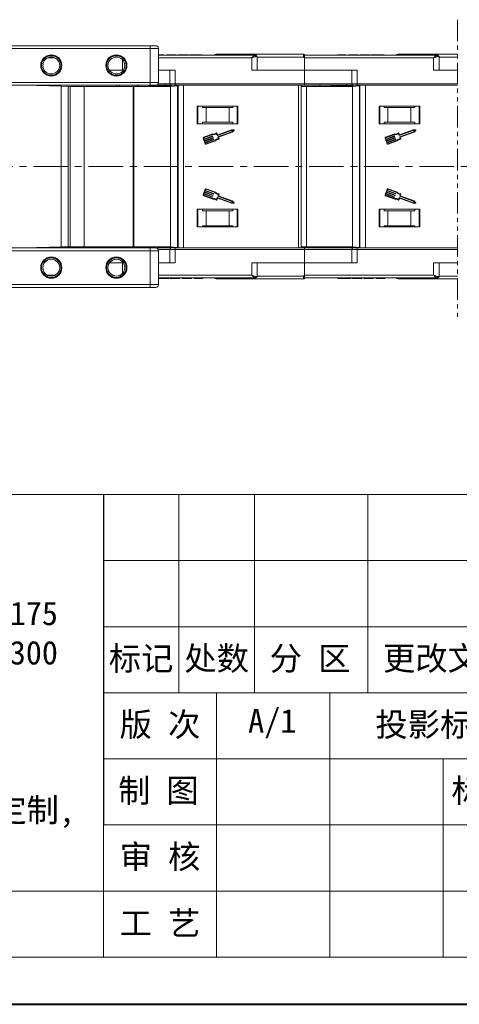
# Model space of a CAD drawing. Header units: millimetres. Extents: x 4144 to 5605, y 218 to 1251.
# Tile 13 of 45: x 4930 to 5092, y 218 to 580. Entities that reach past the tile are written whole.
import ezdxf

# ---------------------------------------------------------------- set-up
doc = ezdxf.new("R2010")
doc.units = ezdxf.units.MM
doc.linetypes.add('CENTERX2', pattern=[20.32, 12.7, -2.54, 2.54, -2.54])
doc.linetypes.add('PHANTOM2', pattern=[31.75, 15.875, -3.175, 3.175, -3.175, 3.175, -3.175])
doc.layers.add('标注线', color=7, linetype='Continuous', lineweight=15)
doc.styles.add('样式 6', font='仿宋_GB2312.ttf')

msp = doc.modelspace()

# ---------------------------------------------------------------- linework, layer by layer
at = {"color": 3, "linetype": 'PHANTOM2', "lineweight": 9, "ltscale": 0.5}
msp.add_line((5091.646, 580.281), (5091.645, 470.355), dxfattribs=at)
at = {"color": 7, "linetype": 'Continuous', "lineweight": 15}
for p, q in [((4978.49, 570.669), (4925.95, 570.669)), ((4925.95, 569.669), (4978.49, 569.669)), ((4978.49, 569.669), (4978.49, 570.669)), ((4978.49, 569.669), (4978.49, 557.169)), ((4981.49, 569.669), (4978.49, 569.669)), ((4981.49, 557.169), (4981.49, 569.669)), ((4940.559, 566.169), (4943.421, 566.169)), ((5016.976, 567.169), (4981.49, 567.169)), ((4981.49, 566.169), (5015.858, 566.169)), ((4981.943, 567.169), (4981.943, 567.369)), ((4983.494, 567.169), (4983.494, 567.369)), ((4983.603, 567.169), (4983.603, 567.369)), ((4984.629, 567.169), (4984.629, 567.369)), ((4985.59, 567.369), (4984.629, 567.369)), ((4985.59, 567.369), (4985.59, 567.169)), ((4987.706, 567.369), (4985.59, 567.369)), ((4987.706, 567.169), (4987.706, 567.369)), ((4988.026, 567.369), (4987.706, 567.369)), ((4988.026, 567.169), (4988.026, 567.369)), ((4992.385, 567.369), (4988.86, 567.369)), ((4988.86, 567.169), (4988.86, 567.369)), ((4992.385, 567.369), (4992.385, 567.169)), ((4992.898, 567.169), (4992.898, 567.369)), ((4995.277, 567.369), (4995.277, 567.169)), ((4997.642, 567.169), (4997.642, 567.369)), ((5015.858, 566.169), (5015.858, 561.669)), ((5017.858, 566.669), (5017.349, 566.669)), ((5017.858, 561.669), (5017.858, 566.669)), ((5035.036, 566.519), (5017.858, 566.519)), ((5034.92, 567.519), (5034.92, 567.519)), ((5035.27, 566.169), (5035.036, 566.519)), ((5083.976, 567.169), (5035.27, 567.169)), ((5035.27, 566.169), (5082.858, 566.169)), ((5035.27, 561.669), (5035.27, 566.169)), ((5047.398, 567.169), (5047.398, 567.369)), ((5048.943, 567.169), (5048.943, 567.369)), ((5050.494, 567.169), (5050.494, 567.369)), ((5050.603, 567.169), (5050.603, 567.369)), ((5052.59, 567.369), (5051.629, 567.369)), ((5051.629, 567.169), (5051.629, 567.369)), ((5052.59, 567.369), (5052.59, 567.169)), ((5054.706, 567.369), (5052.59, 567.369)), ((5054.706, 567.169), (5054.706, 567.369)), ((5055.026, 567.369), (5054.706, 567.369)), ((5055.026, 567.169), (5055.026, 567.369)), ((5059.385, 567.369), (5055.86, 567.369)), ((5055.86, 567.169), (5055.86, 567.369)), ((5059.385, 567.369), (5059.385, 567.169)), ((5059.898, 567.169), (5059.898, 567.369)), ((5062.277, 567.369), (5062.277, 567.169)), ((5064.642, 567.169), (5064.642, 567.369)), ((5082.858, 566.169), (5082.858, 561.669)), ((5084.858, 566.669), (5084.349, 566.669)), ((5084.858, 561.669), (5084.858, 566.669)), ((5091.646, 566.519), (5084.858, 566.519)), ((4968.27, 561.669), (4968.27, 565.52)), ((4963.431, 561.669), (4968.27, 561.669)), ((4968.549, 561.669), (4968.27, 561.669)), ((4968.27, 561.669), (4968.27, 561.318)), ((4987.682, 561.669), (4981.49, 561.669)), ((4985.682, 561.669), (4985.682, 556.669)), ((4987.682, 556.669), (4987.682, 561.669)), ((5015.858, 561.669), (5035.27, 561.669)), ((5054.682, 561.669), (5035.27, 561.669)), ((5035.27, 561.669), (5035.27, 556.669)), ((5052.682, 561.669), (5052.682, 556.669)), ((5054.682, 556.669), (5054.682, 561.669)), ((5082.858, 561.669), (5091.646, 561.669)), ((4978.49, 557.169), (4887.49, 557.169)), ((4978.49, 556.169), (4887.49, 556.169)), ((4932.231, 556.169), (4945.64, 555.792)), ((4933.053, 556.146), (4933.053, 556.169)), ((4933.531, 556.169), (4933.553, 556.167)), ((4933.733, 556.15), (4933.553, 556.167)), ((4933.553, 556.132), (4933.553, 556.167)), ((4934.086, 556.117), (4933.733, 556.15)), ((4933.733, 556.15), (4933.733, 556.127)), ((4945.64, 555.792), (4945.64, 518.669)), ((4948.252, 555.719), (4945.64, 555.792)), ((4948.252, 518.669), (4948.252, 555.719)), ((4948.252, 555.719), (4948.998, 555.719)), ((4948.998, 555.719), (4948.998, 518.669)), ((4954.099, 555.719), (4948.998, 555.719)), ((4954.099, 518.669), (4954.099, 555.719)), ((4972.135, 555.719), (4954.099, 555.719)), ((4966.06, 556.169), (4966.06, 555.719)), ((4967.06, 555.719), (4967.06, 556.169)), ((4972.135, 518.669), (4972.135, 555.719)), ((4972.365, 555.719), (4972.135, 555.719)), ((4972.365, 518.669), (4972.365, 555.719)), ((4985.931, 555.719), (4972.365, 555.719)), ((4973.76, 555.719), (4973.76, 556.169)), ((4974.06, 555.719), (4974.06, 556.169)), ((4977.875, 555.771), (4976.008, 555.719)), ((4977.875, 555.771), (4978.621, 555.792)), ((4977.875, 555.719), (4977.875, 555.771)), ((4981.49, 557.169), (4978.49, 557.169)), ((4978.49, 556.169), (4978.49, 557.169)), ((4990.174, 556.117), (4978.621, 555.792)), ((4978.621, 555.792), (4978.621, 555.719)), ((4985.682, 556.669), (4981.356, 556.669)), ((4987.682, 556.669), (4985.682, 556.669)), ((4988.529, 555.963), (4985.931, 555.719)), ((4985.931, 518.669), (4985.931, 555.719)), ((5035.27, 556.669), (4987.682, 556.669)), ((4987.682, 556.669), (4987.682, 556.169)), ((4987.682, 556.169), (5035.27, 556.169)), ((4988.732, 555.982), (4988.529, 555.963)), ((4988.529, 555.963), (4988.529, 518.669)), ((4990.729, 556.169), (4988.732, 555.982)), ((4988.732, 555.982), (4988.732, 518.669)), ((4990.729, 518.669), (4990.729, 556.169)), ((5033.06, 556.169), (5033.06, 518.669)), ((5034.06, 518.669), (5034.06, 556.169)), ((5036.021, 555.719), (5034.06, 555.719)), ((5035.27, 556.669), (5035.27, 556.169)), ((5052.682, 556.669), (5035.27, 556.669)), ((5036.021, 518.669), (5036.021, 555.719)), ((5052.931, 555.719), (5036.021, 555.719)), ((5040.76, 555.719), (5040.76, 556.169)), ((5041.06, 555.719), (5041.06, 556.169)), ((5044.875, 555.771), (5043.008, 555.719)), ((5044.875, 555.771), (5045.621, 555.792)), ((5044.875, 555.719), (5044.875, 555.771)), ((5057.174, 556.117), (5045.621, 555.792)), ((5045.621, 555.792), (5045.621, 555.719)), ((5054.682, 556.669), (5052.682, 556.669)), ((5055.529, 555.963), (5052.931, 555.719)), ((5052.931, 518.669), (5052.931, 555.719)), ((5091.646, 556.669), (5054.682, 556.669)), ((5054.682, 556.669), (5054.682, 556.169)), ((5054.682, 556.169), (5091.646, 556.169)), ((5055.732, 555.982), (5055.529, 555.963)), ((5055.529, 555.963), (5055.529, 518.669)), ((5057.729, 556.169), (5055.732, 555.982)), ((5055.732, 555.982), (5055.732, 518.669)), ((5057.729, 518.669), (5057.729, 556.169)), ((5010.77, 548.369), (4995.77, 548.369)), ((4995.77, 548.369), (4995.77, 541.869)), ((4996.02, 541.869), (4996.02, 548.369)), ((4997.656, 547.969), (4997.656, 548.369)), ((4997.656, 547.969), (4999.02, 547.969)), ((4999.02, 547.969), (4999.02, 542.469)), ((5007.52, 547.969), (4999.02, 547.969)), ((5007.52, 542.469), (5007.52, 547.969)), ((5007.52, 547.969), (5008.884, 547.969)), ((5008.884, 548.369), (5008.884, 547.969)), ((5010.52, 548.369), (5010.52, 541.869)), ((5010.77, 541.869), (5010.77, 548.369)), ((5077.77, 548.369), (5062.77, 548.369)), ((5062.77, 548.369), (5062.77, 541.869)), ((5063.02, 541.869), (5063.02, 548.369)), ((5064.656, 547.969), (5064.656, 548.369)), ((5064.656, 547.969), (5066.02, 547.969)), ((5066.02, 547.969), (5066.02, 542.469)), ((5074.52, 547.969), (5066.02, 547.969)), ((5074.52, 542.469), (5074.52, 547.969)), ((5074.52, 547.969), (5075.884, 547.969)), ((5075.884, 548.369), (5075.884, 547.969)), ((5077.52, 548.369), (5077.52, 541.869)), ((5077.77, 541.869), (5077.77, 548.369)), ((4995.77, 541.869), (5010.77, 541.869)), ((4997.656, 542.469), (4997.656, 541.869)), ((4999.02, 542.469), (4997.656, 542.469)), ((5007.52, 542.469), (4999.02, 542.469)), ((5008.884, 542.469), (5007.52, 542.469)), ((5008.884, 541.869), (5008.884, 542.469)), ((5062.77, 541.869), (5077.77, 541.869)), ((5064.656, 542.469), (5064.656, 541.869)), ((5066.02, 542.469), (5064.656, 542.469)), ((5074.52, 542.469), (5066.02, 542.469)), ((5075.884, 542.469), (5074.52, 542.469)), ((5075.884, 541.869), (5075.884, 542.469)), ((5001.541, 538.183), (4998.144, 536.941)), ((4998.207, 536.77), (5001.551, 537.992)), ((5001.383, 537.445), (4998.278, 536.31)), ((4998.34, 536.139), (5001.445, 537.274)), ((5001.473, 537.332), (5001.441, 537.418)), ((5002.904, 538.314), (5003.146, 537.652)), ((5003.255, 537.886), (5003.028, 538.506)), ((5003.205, 537.625), (5008.365, 539.511)), ((5008.338, 539.695), (5003.313, 537.859)), ((5003.365, 537.053), (5003.607, 536.39)), ((5008.553, 538.997), (5003.392, 537.111)), ((5003.583, 536.987), (5008.651, 538.838)), ((5003.826, 536.324), (5003.583, 536.987)), ((5009.288, 539.646), (5008.338, 539.695)), ((5008.365, 539.511), (5009.064, 539.475)), ((5009.064, 539.475), (5008.553, 538.997)), ((5008.651, 538.838), (5009.345, 539.488)), ((5068.541, 538.183), (5065.144, 536.941)), ((5065.207, 536.77), (5068.551, 537.992)), ((5068.383, 537.445), (5065.278, 536.31)), ((5065.34, 536.139), (5068.445, 537.274)), ((5068.473, 537.332), (5068.441, 537.418)), ((5069.904, 538.314), (5070.146, 537.652)), ((5070.255, 537.886), (5070.028, 538.506)), ((5070.205, 537.625), (5075.365, 539.511)), ((5075.338, 539.695), (5070.313, 537.859)), ((5070.365, 537.053), (5070.607, 536.39)), ((5075.553, 538.997), (5070.392, 537.111)), ((5070.583, 536.987), (5075.651, 538.838)), ((5070.826, 536.324), (5070.583, 536.987)), ((5076.288, 539.646), (5075.338, 539.695)), ((5075.365, 539.511), (5076.064, 539.475)), ((5076.064, 539.475), (5075.553, 538.997)), ((5075.651, 538.838), (5076.345, 539.488)), ((4945.64, 533.669), (4945.64, 496.546)), ((4948.252, 496.619), (4948.252, 533.669)), ((4948.998, 533.669), (4948.998, 496.619)), ((4954.099, 496.619), (4954.099, 533.669)), ((4972.135, 496.619), (4972.135, 533.669)), ((4972.365, 496.619), (4972.365, 533.669)), ((4985.931, 496.619), (4985.931, 533.669)), ((4988.529, 533.669), (4988.529, 496.375)), ((4988.732, 533.669), (4988.732, 496.356)), ((4990.729, 496.169), (4990.729, 533.669)), ((4997.981, 536.59), (4998.732, 534.535)), ((4998.278, 536.31), (4998.152, 536.653)), ((4998.497, 535.711), (4998.34, 536.139)), ((5001.602, 536.845), (4998.497, 535.711)), ((4998.559, 535.539), (5001.664, 536.674)), ((4998.716, 535.111), (4998.559, 535.539)), ((5001.821, 536.246), (4998.716, 535.111)), ((4998.778, 534.94), (5001.883, 536.074)), ((4998.904, 534.597), (4998.778, 534.94)), ((5002.364, 535.764), (4999.021, 534.543)), ((4999.083, 534.371), (5002.48, 535.613)), ((5001.692, 536.732), (5001.66, 536.818)), ((5001.911, 536.133), (5001.879, 536.218)), ((5033.06, 533.669), (5033.06, 496.169)), ((5034.06, 496.169), (5034.06, 533.669)), ((5036.021, 496.619), (5036.021, 533.669)), ((5052.931, 496.619), (5052.931, 533.669)), ((5055.529, 533.669), (5055.529, 496.375)), ((5055.732, 533.669), (5055.732, 496.356)), ((5057.729, 496.169), (5057.729, 533.669)), ((5064.981, 536.59), (5065.732, 534.535)), ((5065.278, 536.31), (5065.152, 536.653)), ((5065.497, 535.711), (5065.34, 536.139)), ((5068.602, 536.845), (5065.497, 535.711)), ((5065.559, 535.539), (5068.664, 536.674)), ((5065.716, 535.111), (5065.559, 535.539)), ((5068.821, 536.246), (5065.716, 535.111)), ((5065.778, 534.94), (5068.883, 536.074)), ((5065.904, 534.597), (5065.778, 534.94)), ((5069.364, 535.764), (5066.021, 534.543)), ((5066.083, 534.371), (5069.48, 535.613)), ((5068.692, 536.732), (5068.66, 536.818)), ((5068.911, 536.133), (5068.879, 536.218)), ((4998.732, 517.803), (4997.981, 515.748)), ((4998.144, 515.397), (5001.541, 514.155)), ((4998.278, 516.028), (4998.152, 515.685)), ((4998.207, 515.568), (5001.551, 514.346)), ((5001.383, 514.893), (4998.278, 516.028)), ((4998.497, 516.627), (4998.34, 516.199)), ((4998.34, 516.199), (5001.445, 515.064)), ((5001.602, 515.493), (4998.497, 516.627)), ((4998.716, 517.227), (4998.559, 516.799)), ((4998.559, 516.799), (5001.664, 515.664)), ((5001.821, 516.092), (4998.716, 517.227)), ((4998.904, 517.741), (4998.778, 517.398)), ((4998.778, 517.398), (5001.883, 516.264)), ((5002.364, 516.573), (4999.021, 517.795)), ((5002.48, 516.725), (4999.083, 517.967)), ((5001.692, 515.606), (5001.66, 515.52)), ((5001.911, 516.205), (5001.879, 516.12)), ((5003.365, 515.285), (5003.607, 515.948)), ((5008.553, 513.341), (5003.392, 515.227)), ((5003.583, 515.351), (5003.826, 516.014)), ((5008.651, 513.5), (5003.583, 515.351)), ((5065.732, 517.803), (5064.981, 515.748)), ((5065.144, 515.397), (5068.541, 514.155)), ((5065.278, 516.028), (5065.152, 515.685)), ((5065.207, 515.568), (5068.551, 514.346)), ((5068.383, 514.893), (5065.278, 516.028)), ((5065.497, 516.627), (5065.34, 516.199)), ((5065.34, 516.199), (5068.445, 515.064)), ((5068.602, 515.493), (5065.497, 516.627)), ((5065.716, 517.227), (5065.559, 516.799)), ((5065.559, 516.799), (5068.664, 515.664)), ((5068.821, 516.092), (5065.716, 517.227)), ((5065.904, 517.741), (5065.778, 517.398)), ((5065.778, 517.398), (5068.883, 516.264)), ((5069.364, 516.573), (5066.021, 517.795)), ((5069.48, 516.725), (5066.083, 517.967)), ((5068.692, 515.606), (5068.66, 515.52)), ((5068.911, 516.205), (5068.879, 516.12)), ((5070.365, 515.285), (5070.607, 515.948)), ((5075.553, 513.341), (5070.392, 515.227)), ((5070.583, 515.351), (5070.826, 516.014)), ((5075.651, 513.5), (5070.583, 515.351)), ((5001.473, 515.006), (5001.441, 514.92)), ((5002.904, 514.024), (5003.146, 514.686)), ((5003.028, 513.832), (5003.255, 514.452)), ((5003.205, 514.713), (5008.365, 512.827)), ((5003.313, 514.479), (5008.338, 512.643)), ((5008.338, 512.643), (5009.288, 512.692)), ((5008.365, 512.827), (5009.064, 512.863)), ((5009.064, 512.863), (5008.553, 513.341)), ((5009.345, 512.85), (5008.651, 513.5)), ((5068.473, 515.006), (5068.441, 514.92)), ((5069.904, 514.024), (5070.146, 514.686)), ((5070.028, 513.832), (5070.255, 514.452)), ((5070.205, 514.713), (5075.365, 512.827)), ((5070.313, 514.479), (5075.338, 512.643)), ((5075.338, 512.643), (5076.288, 512.692)), ((5075.365, 512.827), (5076.064, 512.863)), ((5076.064, 512.863), (5075.553, 513.341)), ((5076.345, 512.85), (5075.651, 513.5)), ((5010.77, 510.469), (4995.77, 510.469)), ((4995.77, 510.469), (4995.77, 503.969)), ((4996.02, 503.969), (4996.02, 510.469)), ((4997.656, 510.469), (4997.656, 509.869)), ((4997.656, 509.869), (4999.02, 509.869)), ((4999.02, 509.869), (4999.02, 504.369)), ((4999.02, 509.869), (5007.52, 509.869)), ((5007.52, 504.369), (5007.52, 509.869)), ((5007.52, 509.869), (5008.884, 509.869)), ((5008.884, 509.869), (5008.884, 510.469)), ((5010.52, 510.469), (5010.52, 503.969)), ((5010.77, 503.969), (5010.77, 510.469)), ((5077.77, 510.469), (5062.77, 510.469)), ((5062.77, 510.469), (5062.77, 503.969)), ((5063.02, 503.969), (5063.02, 510.469)), ((5064.656, 510.469), (5064.656, 509.869)), ((5064.656, 509.869), (5066.02, 509.869)), ((5066.02, 509.869), (5066.02, 504.369)), ((5066.02, 509.869), (5074.52, 509.869)), ((5074.52, 504.369), (5074.52, 509.869)), ((5074.52, 509.869), (5075.884, 509.869)), ((5075.884, 509.869), (5075.884, 510.469)), ((5077.52, 510.469), (5077.52, 503.969)), ((5077.77, 503.969), (5077.77, 510.469)), ((4999.02, 504.369), (4997.656, 504.369)), ((4997.656, 503.969), (4997.656, 504.369)), ((4999.02, 504.369), (5007.52, 504.369)), ((5008.884, 504.369), (5007.52, 504.369)), ((5008.884, 504.369), (5008.884, 503.969)), ((5066.02, 504.369), (5064.656, 504.369)), ((5064.656, 503.969), (5064.656, 504.369)), ((5066.02, 504.369), (5074.52, 504.369)), ((5075.884, 504.369), (5074.52, 504.369)), ((5075.884, 504.369), (5075.884, 503.969)), ((4995.77, 503.969), (5010.77, 503.969)), ((5062.77, 503.969), (5077.77, 503.969)), ((4887.49, 496.169), (4978.49, 496.169)), ((4887.49, 495.169), (4978.49, 495.169)), ((4945.64, 496.546), (4932.231, 496.169)), ((4933.053, 496.169), (4933.053, 496.192)), ((4933.553, 496.171), (4933.531, 496.169)), ((4933.553, 496.171), (4933.553, 496.206)), ((4933.553, 496.171), (4933.733, 496.188)), ((4933.733, 496.188), (4934.086, 496.221)), ((4933.733, 496.211), (4933.733, 496.188)), ((4945.64, 496.546), (4948.252, 496.619)), ((4948.998, 496.619), (4948.252, 496.619)), ((4948.998, 496.619), (4954.099, 496.619)), ((4954.099, 496.619), (4972.135, 496.619)), ((4966.06, 496.619), (4966.06, 496.169)), ((4967.06, 496.169), (4967.06, 496.619)), ((4972.135, 496.619), (4972.365, 496.619)), ((4972.365, 496.619), (4985.931, 496.619)), ((4973.76, 496.169), (4973.76, 496.619)), ((4974.06, 496.169), (4974.06, 496.619)), ((4976.008, 496.619), (4977.875, 496.567)), ((4977.875, 496.567), (4977.875, 496.619)), ((4978.621, 496.546), (4977.875, 496.567)), ((4978.49, 495.169), (4978.49, 496.169)), ((4978.49, 495.169), (4978.49, 482.669)), ((4978.49, 495.169), (4981.49, 495.169)), ((4978.621, 496.619), (4978.621, 496.546)), ((4978.621, 496.546), (4990.174, 496.221)), ((4981.356, 495.669), (4985.682, 495.669)), ((4981.49, 482.669), (4981.49, 495.169)), ((4985.682, 495.669), (4985.682, 490.669)), ((4985.682, 495.669), (4987.682, 495.669)), ((4985.931, 496.619), (4988.529, 496.375)), ((4987.682, 495.669), (4987.682, 496.169)), ((5035.27, 496.169), (4987.682, 496.169)), ((4987.682, 490.669), (4987.682, 495.669)), ((4987.682, 495.669), (5035.27, 495.669)), ((4988.529, 496.375), (4988.732, 496.356)), ((4988.732, 496.356), (4990.729, 496.169)), ((5034.06, 496.619), (5036.021, 496.619)), ((5035.27, 495.669), (5035.27, 496.169)), ((5035.27, 495.669), (5035.27, 490.669)), ((5035.27, 495.669), (5052.682, 495.669)), ((5036.021, 496.619), (5052.931, 496.619)), ((5040.76, 496.169), (5040.76, 496.619)), ((5041.06, 496.169), (5041.06, 496.619)), ((5043.008, 496.619), (5044.875, 496.567)), ((5044.875, 496.567), (5044.875, 496.619)), ((5045.621, 496.546), (5044.875, 496.567)), ((5045.621, 496.619), (5045.621, 496.546)), ((5045.621, 496.546), (5057.174, 496.221)), ((5052.682, 495.669), (5052.682, 490.669)), ((5052.682, 495.669), (5054.682, 495.669)), ((5052.931, 496.619), (5055.529, 496.375)), ((5054.682, 495.669), (5054.682, 496.169)), ((5091.645, 496.169), (5054.682, 496.169)), ((5054.682, 490.669), (5054.682, 495.669)), ((5054.682, 495.669), (5091.645, 495.669)), ((5055.529, 496.375), (5055.732, 496.356)), ((5055.732, 496.356), (5057.729, 496.169)), ((4968.27, 490.669), (4963.431, 490.669)), ((4968.27, 491.02), (4968.27, 490.669)), ((4968.27, 490.669), (4968.549, 490.669)), ((4968.27, 486.818), (4968.27, 490.669)), ((4981.49, 490.669), (4987.682, 490.669)), ((5035.27, 490.669), (5015.858, 490.669)), ((5015.858, 490.669), (5015.858, 486.169)), ((5017.858, 485.669), (5017.858, 490.669)), ((5035.27, 486.169), (5035.27, 490.669)), ((5035.27, 490.669), (5054.682, 490.669)), ((5091.645, 490.669), (5082.858, 490.669)), ((5082.858, 490.669), (5082.858, 486.169)), ((5084.858, 485.669), (5084.858, 490.669)), ((4943.421, 486.169), (4940.559, 486.169)), ((5015.858, 486.169), (4981.49, 486.169)), ((5035.036, 485.819), (5035.27, 486.169)), ((5082.858, 486.169), (5035.27, 486.169)), ((4978.49, 482.669), (4925.95, 482.669)), ((4978.49, 482.669), (4981.49, 482.669)), ((4978.49, 481.669), (4978.49, 482.669)), ((4981.49, 485.169), (5016.976, 485.169)), ((4982.955, 485.169), (4982.955, 484.969)), ((4985.334, 484.969), (4985.334, 485.169)), ((4985.847, 484.969), (4985.847, 485.169)), ((4989.372, 484.969), (4985.847, 484.969)), ((4989.372, 485.169), (4989.372, 484.969)), ((4990.206, 484.969), (4990.206, 485.169)), ((4990.526, 484.969), (4990.206, 484.969)), ((4990.526, 484.969), (4990.526, 485.169)), ((4992.642, 484.969), (4990.526, 484.969)), ((4992.642, 484.969), (4992.642, 485.169)), ((4993.603, 484.969), (4992.642, 484.969)), ((4993.603, 485.169), (4993.603, 484.969)), ((4994.629, 485.169), (4994.629, 484.969)), ((4994.738, 485.169), (4994.738, 484.969)), ((4996.29, 485.169), (4996.29, 484.969)), ((4997.834, 484.969), (4997.834, 485.169)), ((5017.349, 485.669), (5017.858, 485.669)), ((5017.858, 485.819), (5035.036, 485.819)), ((5034.92, 484.819), (5034.92, 484.819)), ((5035.27, 485.171), (5035.27, 485.169)), ((5035.27, 485.169), (5083.976, 485.169)), ((5047.59, 485.169), (5047.59, 484.969)), ((5049.955, 485.169), (5049.955, 484.969)), ((5052.334, 484.969), (5052.334, 485.169)), ((5052.847, 484.969), (5052.847, 485.169)), ((5056.372, 484.969), (5052.847, 484.969)), ((5056.372, 485.169), (5056.372, 484.969)), ((5057.206, 484.969), (5057.206, 485.169)), ((5057.526, 484.969), (5057.206, 484.969)), ((5057.526, 484.969), (5057.526, 485.169)), ((5059.642, 484.969), (5057.526, 484.969)), ((5059.642, 484.969), (5059.642, 485.169)), ((5060.603, 484.969), (5059.642, 484.969)), ((5060.603, 485.169), (5060.603, 484.969)), ((5061.629, 485.169), (5061.629, 484.969)), ((5061.738, 485.169), (5061.738, 484.969)), ((5063.29, 485.169), (5063.29, 484.969)), ((5064.834, 484.969), (5064.834, 485.169)), ((5084.349, 485.669), (5084.858, 485.669)), ((5084.858, 485.819), (5091.645, 485.819)), ((4925.95, 481.669), (4978.49, 481.669))]:
    msp.add_line(p, q, dxfattribs=at)
at = {"color": 1, "linetype": 'CENTERX2', "lineweight": 13}
msp.add_line((5456.103, 526.169), (4620.052, 526.169), dxfattribs=at)
at = {"color": 7, "lineweight": 13}
for p, q in [((4808.086, 405.33), (5587.246, 405.33)), ((4961.177, 234.9), (4961.177, 405.33)), ((4230.764, 234.9), (4961.177, 234.9)), ((4961.177, 234.9), (5587.246, 234.9))]:
    msp.add_line(p, q, dxfattribs=at)
at = {"color": 7}
msp.add_line((4961.177, 405.33), (4961.177, 283.594), dxfattribs=at)
at = {"color": 7, "lineweight": 15}
for p, q in [((4989.003, 405.33), (4989.003, 332.289)), ((5016.828, 405.33), (5016.828, 332.289)), ((5058.566, 405.33), (5058.566, 332.289)), ((4961.177, 380.983), (5211.605, 380.983)), ((4961.177, 356.636), (5211.605, 356.636)), ((4961.177, 332.289), (5211.605, 332.289)), ((5002.915, 332.289), (5002.915, 234.9)), ((5044.653, 332.289), (5044.653, 234.9)), ((4961.177, 307.941), (5375.079, 307.941)), ((5086.391, 307.941), (5086.391, 234.9)), ((4961.177, 283.594), (5211.605, 283.594)), ((4230.764, 259.247), (4961.177, 259.247)), ((4961.177, 259.247), (5211.605, 259.247))]:
    msp.add_line(p, q, dxfattribs=at)
at = {"color": 7, "lineweight": 40}
msp.add_line((4143.81, 217.509), (5604.637, 217.509), dxfattribs=at)
at = {"color": 7, "linetype": 'Continuous', "lineweight": 15}
for centre, radius in [((4941.99, 563.419), 3.9), ((4941.99, 563.419), 3.1), ((4965.99, 563.419), 3.9), ((4965.99, 563.419), 3.1), ((4941.99, 488.919), 3.9), ((4941.99, 488.919), 3.1), ((4965.99, 488.919), 3.9), ((4965.99, 488.919), 3.1)]:
    msp.add_circle(centre, radius, dxfattribs=at)
for centre, radius, start, end in [((4980.49, 569.669), 1, 0, 90), ((5002.77, 566.519), 1, 90, 139.04573), ((5016.902, 566.725), 0.451, 352.91869, 80.47981), ((5017.358, 566.669), 0.5, 360, 90), ((5034.92, 567.169), 0.35, 0.00041, 90.00191), ((5070.814, 499.592), 75.89, 117.92809, 118.12821), ((5069.77, 566.519), 1, 90, 139.04573), ((5083.902, 566.725), 0.451, 352.91869, 80.47981), ((5084.358, 566.669), 0.5, 360, 90), ((4980.49, 557.169), 1, 270, 0), ((4984.198, 556.669), 0.5, 180, 270), ((4986.182, 556.669), 0.5, 180, 270), ((5051.198, 556.669), 0.5, 180, 270), ((5053.182, 556.669), 0.5, 180, 270), ((4998.238, 536.684), 0.274, 110.07046, 200.07046), ((5001.398, 537.402), 0.0456, 20.07046, 110.07046), ((5001.43, 537.316), 0.0456, 290.07046, 20.07046), ((5001.909, 539.487), 1.355, 254.2528, 315.58546), ((5001.909, 539.487), 1.538, 256.51116, 310.30711), ((5002.943, 538.475), 0.0912, 20.07046, 135.58546), ((5003.189, 537.668), 0.0456, 200.07046, 290.07046), ((5003.298, 537.902), 0.0456, 200.07046, 290.07046), ((5003.408, 537.068), 0.0456, 110.07046, 200.07046), ((5009.283, 539.555), 0.0912, 313.09192, 87.049), ((5065.238, 536.684), 0.274, 110.07046, 200.07046), ((5068.398, 537.402), 0.0456, 20.07046, 110.07046), ((5068.43, 537.316), 0.0456, 290.07046, 20.07046), ((5068.909, 539.487), 1.355, 254.2528, 315.58546), ((5068.909, 539.487), 1.538, 256.51116, 310.30711), ((5069.943, 538.475), 0.0912, 20.07046, 135.58546), ((5070.189, 537.668), 0.0456, 200.07046, 290.07046), ((5070.298, 537.902), 0.0456, 200.07046, 290.07046), ((5070.408, 537.068), 0.0456, 110.07046, 200.07046), ((5076.283, 539.555), 0.0912, 313.09192, 87.049), ((4998.238, 536.684), 0.0912, 110.07046, 200.07046), ((4998.989, 534.628), 0.274, 200.07046, 290.07046), ((4998.989, 534.628), 0.0912, 200.07046, 290.07046), ((5001.617, 536.802), 0.0456, 20.07046, 110.07046), ((5001.649, 536.717), 0.0456, 290.07046, 20.07046), ((5001.837, 536.203), 0.0456, 20.07046, 110.07046), ((5001.868, 536.117), 0.0456, 290.07046, 20.07046), ((5003.603, 534.853), 1.538, 89.8338, 143.62975), ((5003.603, 534.853), 1.355, 84.55545, 145.88812), ((5003.74, 536.293), 0.0912, 264.55545, 20.07046), ((5065.238, 536.684), 0.0912, 110.07046, 200.07046), ((5065.989, 534.628), 0.274, 200.07046, 290.07046), ((5065.989, 534.628), 0.0912, 200.07046, 290.07046), ((5068.617, 536.802), 0.0456, 20.07046, 110.07046), ((5068.649, 536.717), 0.0456, 290.07046, 20.07046), ((5068.837, 536.203), 0.0456, 20.07046, 110.07046), ((5068.868, 536.117), 0.0456, 290.07046, 20.07046), ((5070.603, 534.853), 1.538, 89.8338, 143.62975), ((5070.603, 534.853), 1.355, 84.55545, 145.88812), ((5070.74, 536.293), 0.0912, 264.55545, 20.07046), ((4998.238, 515.654), 0.274, 159.92954, 249.92954), ((4998.238, 515.654), 0.0912, 159.92954, 249.92954), ((4998.989, 517.71), 0.274, 69.92954, 159.92954), ((4998.989, 517.71), 0.0912, 69.92954, 159.92954), ((5001.617, 515.536), 0.0456, 249.92954, 339.92954), ((5001.649, 515.621), 0.0456, 339.92954, 69.92954), ((5001.837, 516.135), 0.0456, 249.92954, 339.92954), ((5001.868, 516.221), 0.0456, 339.92954, 69.92954), ((5003.603, 517.485), 1.538, 216.37025, 270.1662), ((5003.603, 517.485), 1.355, 214.11188, 275.44455), ((5003.408, 515.27), 0.0456, 159.92954, 249.92954), ((5003.74, 516.045), 0.0912, 339.92954, 95.44455), ((5065.238, 515.654), 0.274, 159.92954, 249.92954), ((5065.238, 515.654), 0.0912, 159.92954, 249.92954), ((5065.989, 517.71), 0.274, 69.92954, 159.92954), ((5065.989, 517.71), 0.0912, 69.92954, 159.92954), ((5068.617, 515.536), 0.0456, 249.92954, 339.92954), ((5068.649, 515.621), 0.0456, 339.92954, 69.92954), ((5068.837, 516.135), 0.0456, 249.92954, 339.92954), ((5068.868, 516.221), 0.0456, 339.92954, 69.92954), ((5070.603, 517.485), 1.538, 216.37025, 270.1662), ((5070.603, 517.485), 1.355, 214.11188, 275.44455), ((5070.408, 515.27), 0.0456, 159.92954, 249.92954), ((5070.74, 516.045), 0.0912, 339.92954, 95.44455), ((5001.398, 514.936), 0.0456, 249.92954, 339.92954), ((5001.43, 515.022), 0.0456, 339.92954, 69.92954), ((5001.909, 512.851), 1.355, 44.41454, 105.7472), ((5001.909, 512.851), 1.538, 49.69289, 103.48884), ((5002.943, 513.863), 0.0912, 224.41454, 339.92954), ((5003.189, 514.67), 0.0456, 69.92954, 159.92954), ((5003.298, 514.436), 0.0456, 69.92954, 159.92954), ((5009.283, 512.783), 0.0912, 272.951, 46.90808), ((5068.398, 514.936), 0.0456, 249.92954, 339.92954), ((5068.43, 515.022), 0.0456, 339.92954, 69.92954), ((5068.909, 512.851), 1.355, 44.41454, 105.7472), ((5068.909, 512.851), 1.538, 49.69289, 103.48884), ((5069.943, 513.863), 0.0912, 224.41454, 339.92954), ((5070.189, 514.67), 0.0456, 69.92954, 159.92954), ((5070.298, 514.436), 0.0456, 69.92954, 159.92954), ((5076.283, 512.783), 0.0912, 272.951, 46.90808), ((4980.49, 495.169), 1, 0, 90), ((4986.182, 495.669), 0.5, 90, 180), ((5053.182, 495.669), 0.5, 90, 180), ((4980.49, 482.669), 1, 270, 0), ((5002.77, 485.819), 1, 221.2946, 270), ((5016.902, 485.613), 0.451, 279.5202, 7.08135), ((5017.358, 485.669), 0.5, 270, 360), ((5034.92, 485.169), 0.35, 269.99809, 359.99959), ((5070.814, 552.746), 75.89, 241.87179, 242.07191), ((5069.77, 485.819), 1, 221.2946, 270), ((5083.902, 485.613), 0.451, 279.5202, 7.08135), ((5084.358, 485.669), 0.5, 270, 360)]:
    msp.add_arc(centre, radius, start, end, dxfattribs=at)
for points, knots in [([(4980.49, 570.669), (4980.463, 570.669), (4980.422, 570.669), (4980.173, 570.669), (4979.914, 570.669), (4979.596, 570.669), (4979.13, 570.669), (4978.742, 570.669), (4978.49, 570.669)], [0, 0, 0, 0, 0.2394429, 0.3698071, 0.5000001, 0.6303641, 0.7605571, 1, 1, 1, 1]), ([(4938.39, 563.419), (4938.438, 563.872), (4938.513, 564.571), (4938.961, 565.41), (4939.426, 565.982), (4939.999, 566.45), (4940.838, 566.884), (4941.99, 567.106), (4943.142, 566.884), (4943.981, 566.45), (4944.554, 565.982), (4945.019, 565.41), (4945.467, 564.571), (4945.542, 563.872), (4945.59, 563.419)], [0, 0, 0, 0, 0.1197215, 0.184837, 0.25, 0.3151155, 0.3802785, 0.5, 0.6197215, 0.684837, 0.75, 0.8151155, 0.8802785, 1, 1, 1, 1]), ([(4962.39, 563.419), (4962.438, 563.872), (4962.513, 564.571), (4962.961, 565.41), (4963.426, 565.982), (4963.999, 566.45), (4964.838, 566.884), (4965.99, 567.106), (4967.142, 566.884), (4967.981, 566.45), (4968.554, 565.982), (4969.019, 565.41), (4969.467, 564.571), (4969.542, 563.872), (4969.59, 563.419)], [0, 0, 0, 0, 0.1197215, 0.184837, 0.25, 0.3151155, 0.3802785, 0.5, 0.6197215, 0.684837, 0.75, 0.8151155, 0.8802785, 1, 1, 1, 1]), ([(4981.943, 567.369), (4981.806, 567.369), (4981.65, 567.369), (4981.508, 567.369), (4981.49, 567.369)], [0, 0, 0, 0, 0.8761012, 1, 1, 1, 1]), ([(4983.494, 567.369), (4983.44, 567.369), (4983.332, 567.369), (4983.028, 567.369), (4982.563, 567.369), (4982.176, 567.369), (4981.943, 567.369)], [0, 0, 0, 0, 0.2064605, 0.4135145, 0.6452106, 1, 1, 1, 1]), ([(4995.277, 567.369), (4995.143, 567.369), (4994.74, 567.369), (4994.08, 567.369), (4993.458, 567.369), (4993.033, 567.369), (4992.907, 567.369), (4992.9, 567.369), (4992.898, 567.369)], [0, 0, 0, 0, 0.1021706, 0.3092201, 0.51365, 0.6922749, 0.9324126, 1, 1, 1, 1]), ([(4997.642, 567.369), (4997.638, 567.369), (4997.628, 567.369), (4997.486, 567.369), (4997.094, 567.369), (4996.52, 567.369), (4995.881, 567.369), (4995.459, 567.369), (4995.277, 567.369)], [0, 0, 0, 0, 0.1018882, 0.3073435, 0.4929627, 0.6786474, 0.8607914, 1, 1, 1, 1]), ([(5034.92, 567.519), (5033.607, 567.519), (5030.941, 567.519), (5026.952, 567.519), (5023.309, 567.519), (5020.073, 567.519), (5017.247, 567.519), (5014.586, 567.519), (5011.308, 567.519), (5008.52, 567.519), (5006.318, 567.519), (5004.846, 567.519), (5003.68, 567.519), (5002.909, 567.519), (5002.816, 567.519), (5002.77, 567.519)], [0, 0, 0, 0, 0.077724, 0.157824, 0.2401354, 0.3044544, 0.368763, 0.4344301, 0.5000865, 0.631237, 0.695556, 0.7598646, 0.8421852, 0.9222831, 1, 1, 1, 1]), ([(5015.858, 566.169), (5015.964, 566.292), (5016.176, 566.536), (5016.486, 566.866), (5016.765, 567.116), (5016.909, 567.152), (5016.976, 567.169)], [0, 0, 0, 0, 0.2515188, 0.5017844, 0.7656323, 1, 1, 1, 1]), ([(5017.349, 566.669), (5017.254, 566.659), (5017.045, 566.637), (5016.546, 566.466), (5016.128, 566.285), (5015.858, 566.169)], [0, 0, 0, 0, 0.2270634, 0.5015869, 1, 1, 1, 1]), ([(5035.036, 566.519), (5035.019, 566.575), (5034.982, 566.699), (5034.953, 566.885), (5034.933, 567.067), (5034.922, 567.25), (5034.92, 567.396), (5034.919, 567.498), (5034.92, 567.512), (5034.92, 567.519)], [0, 0, 0, 0, 0.1119973, 0.2448439, 0.3691679, 0.5008987, 0.6875333, 0.8281382, 1, 1, 1, 1]), ([(5035.27, 567.169), (5035.27, 567.158), (5035.27, 567.136), (5035.27, 566.963), (5035.27, 566.778), (5035.27, 566.662), (5035.27, 566.644)], [0, 0, 0, 0, 0.3133566, 0.6267132, 0.9400698, 1, 1, 1, 1]), ([(5048.943, 567.369), (5048.809, 567.369), (5048.505, 567.369), (5048.053, 567.369), (5047.694, 567.369), (5047.44, 567.369), (5047.414, 567.369), (5047.398, 567.369)], [0, 0, 0, 0, 0.15529194, 0.35314526, 0.54324301, 0.704067, 1, 1, 1, 1]), ([(5050.494, 567.369), (5050.44, 567.369), (5050.332, 567.369), (5050.028, 567.369), (5049.563, 567.369), (5049.176, 567.369), (5048.943, 567.369)], [0, 0, 0, 0, 0.2064605, 0.4135145, 0.6452106, 1, 1, 1, 1]), ([(5062.277, 567.369), (5062.143, 567.369), (5061.74, 567.369), (5061.08, 567.369), (5060.458, 567.369), (5060.033, 567.369), (5059.907, 567.369), (5059.9, 567.369), (5059.898, 567.369)], [0, 0, 0, 0, 0.1021706, 0.3092201, 0.51365, 0.6922749, 0.9324126, 1, 1, 1, 1]), ([(5064.642, 567.369), (5064.638, 567.369), (5064.628, 567.369), (5064.486, 567.369), (5064.094, 567.369), (5063.52, 567.369), (5062.881, 567.369), (5062.459, 567.369), (5062.277, 567.369)], [0, 0, 0, 0, 0.1018882, 0.3073435, 0.4929627, 0.6786474, 0.8607914, 1, 1, 1, 1]), ([(5091.646, 567.519), (5091.11, 567.519), (5089.561, 567.519), (5087.073, 567.519), (5084.247, 567.519), (5081.586, 567.519), (5078.308, 567.519), (5075.52, 567.519), (5073.318, 567.519), (5071.846, 567.519), (5070.68, 567.519), (5069.909, 567.519), (5069.816, 567.519), (5069.77, 567.519)], [0.20657934, 0.20657934, 0.20657934, 0.20657934, 0.24013537, 0.30445442, 0.36876305, 0.43443011, 0.50008652, 0.63123697, 0.69555602, 0.75986465, 0.84218523, 0.92228307, 1, 1, 1, 1]), ([(5082.858, 566.169), (5082.964, 566.292), (5083.176, 566.536), (5083.486, 566.866), (5083.765, 567.116), (5083.909, 567.152), (5083.976, 567.169)], [0, 0, 0, 0, 0.2515188, 0.50178442, 0.76563227, 1, 1, 1, 1]), ([(5084.349, 566.669), (5084.254, 566.659), (5084.045, 566.637), (5083.546, 566.466), (5083.128, 566.285), (5082.858, 566.169)], [0, 0, 0, 0, 0.2270634, 0.5015869, 1, 1, 1, 1]), ([(4945.59, 563.419), (4945.542, 562.966), (4945.467, 562.267), (4945.019, 561.428), (4944.554, 560.856), (4943.981, 560.388), (4943.142, 559.954), (4941.99, 559.732), (4940.838, 559.954), (4940, 560.388), (4939.427, 560.856), (4938.961, 561.428), (4938.513, 562.267), (4938.438, 562.966), (4938.39, 563.419)], [0, 0, 0, 0, 0.1197215, 0.184837, 0.25, 0.3151155, 0.3802785, 0.5, 0.6197215, 0.684837, 0.75, 0.8151155, 0.8802785, 1, 1, 1, 1]), ([(4969.59, 563.419), (4969.542, 562.966), (4969.467, 562.267), (4969.019, 561.428), (4968.554, 560.856), (4967.981, 560.388), (4967.142, 559.954), (4965.99, 559.732), (4964.838, 559.954), (4964, 560.388), (4963.427, 560.856), (4962.961, 561.428), (4962.513, 562.267), (4962.438, 562.966), (4962.39, 563.419)], [0, 0, 0, 0, 0.1197215, 0.184837, 0.25, 0.3151155, 0.3802785, 0.5, 0.6197215, 0.684837, 0.75, 0.8151155, 0.8802785, 1, 1, 1, 1]), ([(4980.49, 556.169), (4980.463, 556.169), (4980.422, 556.169), (4980.173, 556.169), (4979.914, 556.169), (4979.596, 556.169), (4979.13, 556.169), (4978.742, 556.169), (4978.49, 556.169)], [0, 0, 0, 0, 0.2394429, 0.3696359, 0.4999999, 0.6301929, 0.7605571, 1, 1, 1, 1]), ([(4980.84, 556.169), (4981.715, 556.169), (4983.606, 556.169), (4985.445, 556.169), (4986.355, 556.169), (4986.369, 556.169)], [0, 0, 0, 0, 0.4587058, 0.9918697, 1, 1, 1, 1]), ([(4986.719, 556.169), (4986.761, 556.169), (4986.91, 556.169), (4987.246, 556.169), (4987.539, 556.169), (4987.682, 556.169)], [0, 0, 0, 0, 0.1658977, 0.5921255, 1, 1, 1, 1]), ([(5035.27, 556.169), (5036.611, 556.169), (5039.336, 556.169), (5043.418, 556.169), (5047.16, 556.169), (5050.461, 556.169), (5052.445, 556.169), (5053.355, 556.169), (5053.369, 556.169)], [0, 0, 0, 0, 0.210038, 0.4265898, 0.6492407, 0.8232797, 0.9973463, 1, 1, 1, 1]), ([(5053.719, 556.169), (5053.761, 556.169), (5053.91, 556.169), (5054.246, 556.169), (5054.539, 556.169), (5054.682, 556.169)], [0, 0, 0, 0, 0.1658977, 0.5921255, 1, 1, 1, 1]), ([(4978.49, 496.169), (4978.742, 496.169), (4979.13, 496.169), (4979.596, 496.169), (4979.914, 496.169), (4980.173, 496.169), (4980.422, 496.169), (4980.463, 496.169), (4980.49, 496.169)], [0, 0, 0, 0, 0.23944295, 0.36963586, 0.49999992, 0.63019291, 0.76055705, 1, 1, 1, 1]), ([(4986.3, 496.169), (4985.364, 496.169), (4983.614, 496.169), (4981.721, 496.169), (4980.84, 496.169)], [0, 0, 0, 0, 0.53504132, 1, 1, 1, 1]), ([(4987.682, 496.169), (4987.538, 496.169), (4987.245, 496.169), (4986.883, 496.169), (4986.713, 496.169), (4986.65, 496.169)], [0, 0, 0, 0, 0.3748158, 0.7664972, 1, 1, 1, 1]), ([(5053.182, 496.169), (5052.282, 496.169), (5050.433, 496.169), (5047.152, 496.169), (5043.421, 496.169), (5039.336, 496.169), (5036.611, 496.169), (5035.27, 496.169)], [0, 0, 0, 0, 0.1671161, 0.3432074, 0.5684235, 0.7875063, 1, 1, 1, 1]), ([(5054.682, 496.169), (5054.538, 496.169), (5054.245, 496.169), (5053.883, 496.169), (5053.713, 496.169), (5053.65, 496.169)], [0, 0, 0, 0, 0.3748158, 0.7664972, 1, 1, 1, 1]), ([(4938.39, 488.919), (4938.438, 489.372), (4938.513, 490.071), (4938.961, 490.91), (4939.426, 491.482), (4939.999, 491.95), (4940.838, 492.384), (4941.99, 492.606), (4943.142, 492.384), (4943.981, 491.95), (4944.554, 491.482), (4945.019, 490.91), (4945.467, 490.071), (4945.542, 489.372), (4945.59, 488.919)], [0, 0, 0, 0, 0.1197215, 0.184837, 0.25, 0.3151155, 0.3802785, 0.5, 0.6197215, 0.684837, 0.75, 0.8151155, 0.8802785, 1, 1, 1, 1]), ([(4962.39, 488.919), (4962.438, 489.372), (4962.513, 490.071), (4962.961, 490.91), (4963.426, 491.482), (4963.999, 491.95), (4964.838, 492.384), (4965.99, 492.606), (4967.142, 492.384), (4967.981, 491.95), (4968.554, 491.482), (4969.019, 490.91), (4969.467, 490.071), (4969.542, 489.372), (4969.59, 488.919)], [0, 0, 0, 0, 0.1197215, 0.184837, 0.25, 0.3151155, 0.3802785, 0.5, 0.6197215, 0.684837, 0.75, 0.8151155, 0.8802785, 1, 1, 1, 1]), ([(4945.59, 488.919), (4945.542, 488.466), (4945.467, 487.767), (4945.019, 486.928), (4944.554, 486.356), (4943.981, 485.888), (4943.142, 485.454), (4941.99, 485.232), (4940.838, 485.454), (4940, 485.888), (4939.427, 486.356), (4938.961, 486.928), (4938.513, 487.767), (4938.438, 488.466), (4938.39, 488.919)], [0, 0, 0, 0, 0.1197215, 0.184837, 0.25, 0.3151155, 0.3802785, 0.5, 0.6197215, 0.684837, 0.75, 0.8151155, 0.8802785, 1, 1, 1, 1]), ([(4969.59, 488.919), (4969.542, 488.466), (4969.467, 487.767), (4969.019, 486.928), (4968.554, 486.356), (4967.981, 485.888), (4967.142, 485.454), (4965.99, 485.232), (4964.838, 485.454), (4964, 485.888), (4963.427, 486.356), (4962.961, 486.928), (4962.513, 487.767), (4962.438, 488.466), (4962.39, 488.919)], [0, 0, 0, 0, 0.1197215, 0.184837, 0.25, 0.3151155, 0.3802785, 0.5, 0.6197215, 0.684837, 0.75, 0.8151155, 0.8802785, 1, 1, 1, 1]), ([(5016.976, 485.169), (5016.909, 485.186), (5016.765, 485.222), (5016.486, 485.472), (5016.176, 485.801), (5015.964, 486.046), (5015.858, 486.169)], [0, 0, 0, 0, 0.2343588, 0.4982155, 0.7484812, 1, 1, 1, 1]), ([(5015.858, 486.169), (5016.128, 486.053), (5016.546, 485.872), (5017.045, 485.701), (5017.254, 485.679), (5017.349, 485.669)], [0, 0, 0, 0, 0.4984129, 0.772928, 1, 1, 1, 1]), ([(5083.976, 485.169), (5083.909, 485.186), (5083.765, 485.222), (5083.486, 485.472), (5083.176, 485.801), (5082.964, 486.046), (5082.858, 486.169)], [0, 0, 0, 0, 0.2343588, 0.4982155, 0.7484812, 1, 1, 1, 1]), ([(5082.858, 486.169), (5083.128, 486.053), (5083.546, 485.872), (5084.045, 485.701), (5084.254, 485.679), (5084.349, 485.669)], [0, 0, 0, 0, 0.4984129, 0.772928, 1, 1, 1, 1]), ([(4981.552, 484.969), (4981.612, 484.969), (4981.851, 484.969), (4982.356, 484.969), (4982.774, 484.969), (4982.955, 484.969)], [0, 0, 0, 0, 0.1585665, 0.6354947, 1, 1, 1, 1]), ([(4982.955, 484.969), (4983.089, 484.969), (4983.492, 484.969), (4984.153, 484.969), (4984.774, 484.969), (4985.199, 484.969), (4985.325, 484.969), (4985.332, 484.969), (4985.334, 484.969)], [0, 0, 0, 0, 0.1021706, 0.3092201, 0.51365, 0.6922749, 0.9324126, 1, 1, 1, 1]), ([(4994.738, 484.969), (4994.792, 484.969), (4994.9, 484.969), (4995.204, 484.969), (4995.669, 484.969), (4996.056, 484.969), (4996.29, 484.969)], [0, 0, 0, 0, 0.2064605, 0.4135145, 0.6452106, 1, 1, 1, 1]), ([(4996.29, 484.969), (4996.423, 484.969), (4996.728, 484.969), (4997.179, 484.969), (4997.538, 484.969), (4997.792, 484.969), (4997.818, 484.969), (4997.834, 484.969)], [0, 0, 0, 0, 0.1552919, 0.3531453, 0.543243, 0.704067, 1, 1, 1, 1]), ([(5002.77, 484.819), (5002.816, 484.819), (5002.909, 484.819), (5003.68, 484.819), (5004.846, 484.819), (5006.318, 484.819), (5007.966, 484.819), (5009.905, 484.819), (5012.862, 484.819), (5016.296, 484.819), (5020.073, 484.819), (5023.309, 484.819), (5026.952, 484.819), (5030.941, 484.819), (5033.607, 484.819), (5034.92, 484.819)], [0, 0, 0, 0, 0.0777263, 0.157824, 0.2401354, 0.3044544, 0.368763, 0.4344301, 0.5000865, 0.631237, 0.695556, 0.7598647, 0.8421852, 0.9222807, 1, 1, 1, 1]), ([(5034.92, 484.819), (5034.92, 484.826), (5034.919, 484.84), (5034.92, 484.942), (5034.922, 485.088), (5034.933, 485.271), (5034.953, 485.454), (5034.982, 485.641), (5035.019, 485.763), (5035.036, 485.819)], [0, 0, 0, 0, 0.1718456, 0.312445, 0.4991009, 0.6298393, 0.7575038, 0.8890244, 1, 1, 1, 1]), ([(5035.27, 485.694), (5035.27, 485.602), (5035.27, 485.417), (5035.27, 485.255), (5035.27, 485.225), (5035.27, 485.216)], [0, 0, 0, 0, 0.412717, 0.8254516, 1, 1, 1, 1]), ([(5047.59, 484.969), (5047.594, 484.969), (5047.604, 484.969), (5047.746, 484.969), (5048.138, 484.969), (5048.712, 484.969), (5049.351, 484.969), (5049.773, 484.969), (5049.955, 484.969)], [0, 0, 0, 0, 0.1018882, 0.3073435, 0.4929627, 0.6786474, 0.8607914, 1, 1, 1, 1]), ([(5049.955, 484.969), (5050.089, 484.969), (5050.492, 484.969), (5051.153, 484.969), (5051.774, 484.969), (5052.199, 484.969), (5052.325, 484.969), (5052.332, 484.969), (5052.334, 484.969)], [0, 0, 0, 0, 0.1021706, 0.3092201, 0.51365, 0.6922749, 0.9324126, 1, 1, 1, 1]), ([(5061.738, 484.969), (5061.792, 484.969), (5061.9, 484.969), (5062.204, 484.969), (5062.669, 484.969), (5063.056, 484.969), (5063.29, 484.969)], [0, 0, 0, 0, 0.2064605, 0.4135145, 0.6452106, 1, 1, 1, 1]), ([(5063.29, 484.969), (5063.423, 484.969), (5063.728, 484.969), (5064.179, 484.969), (5064.538, 484.969), (5064.792, 484.969), (5064.818, 484.969), (5064.834, 484.969)], [0, 0, 0, 0, 0.1552919, 0.3531453, 0.543243, 0.704067, 1, 1, 1, 1]), ([(5069.77, 484.819), (5069.816, 484.819), (5069.909, 484.819), (5070.68, 484.819), (5071.846, 484.819), (5073.318, 484.819), (5074.966, 484.819), (5076.905, 484.819), (5079.862, 484.819), (5083.296, 484.819), (5087.073, 484.819), (5089.561, 484.819), (5091.109, 484.819), (5091.645, 484.819)], [0, 0, 0, 0, 0.0777263, 0.15782402, 0.24013536, 0.30445442, 0.36876304, 0.4344301, 0.50008652, 0.63123698, 0.69555603, 0.75986465, 0.79340003, 0.79340003, 0.79340003, 0.79340003]), ([(4978.49, 481.669), (4978.742, 481.669), (4979.13, 481.669), (4979.596, 481.669), (4979.914, 481.669), (4980.173, 481.669), (4980.422, 481.669), (4980.463, 481.669), (4980.49, 481.669)], [0, 0, 0, 0, 0.2394429, 0.3698071, 0.5000001, 0.6303641, 0.7605571, 1, 1, 1, 1])]:
    msp.add_open_spline(points, degree=3, knots=knots, dxfattribs=at)
for points in [[(5016.976, 567.169), (5017.086, 567.169), (5017.306, 567.169), (5017.341, 567.169), (5017.358, 567.169)], [(5035.27, 566.644), (5035.27, 566.568), (5035.27, 566.417), (5035.27, 566.252), (5035.27, 566.169)], [(5083.976, 567.169), (5084.086, 567.169), (5084.306, 567.169), (5084.341, 567.169), (5084.358, 567.169)], [(5035.27, 486.169), (5035.27, 486.086), (5035.27, 485.921), (5035.27, 485.77), (5035.27, 485.694)], [(5017.358, 485.169), (5017.341, 485.169), (5017.306, 485.169), (5017.086, 485.169), (5016.976, 485.169)], [(5084.358, 485.169), (5084.341, 485.169), (5084.306, 485.169), (5084.086, 485.169), (5083.976, 485.169)]]:
    msp.add_open_spline(points, degree=3, dxfattribs=at)

# ---------------------------------------------------------------- texts
at = {"layer": '标注线', "color": 7, "lineweight": 18, "style": '样式 6'}
for s, insert, char_height, width, attachment_point in [('{\\H1.389x;可选弯曲半径:\\P\\PR100  R125  R150  R175 \\PR200  R225  R250  R300\\P内  宽:\\P\\PBi60\\P注：可根据客户要求定制,\\P数量均以装配1m计算.}', (4814.306, 332.058), 6.26069, 188.10983, 4), ('标记', (4975.09, 344.462), 8.7322, 27.82529, 5), ('处数', (5002.915, 344.462), 8.7322, 27.82529, 5), ('分 区', (5037.324, 344.462), 8.7322, 40.69877, 5), ('更改文件号', (5093.999, 344.462), 8.7322, 72.00922, 5), ('版 次', (4982.046, 320.115), 8.7322, 41.73793, 5), ('A/1', (5023.423, 320.907), 8.7322, 27.82529, 5), ('投影标识', (5085.215, 320.115), 8.7322, 51.03377, 5), ('{\\H0.9943x;制 图}', (4981.476, 295.768), 8.73217, 40.59621, 5), ('标准化', (5107.302, 295.768), 8.7322, 56.44173, 5), ('审 核', (4982.046, 271.421), 8.7322, 41.73793, 5), ('工 艺', (4982.046, 247.074), 8.7322, 41.73793, 5)]:
    msp.add_mtext(s, dxfattribs=dict(at, insert=insert, char_height=char_height, width=width, attachment_point=attachment_point))

doc.saveas('drawing.dxf')
